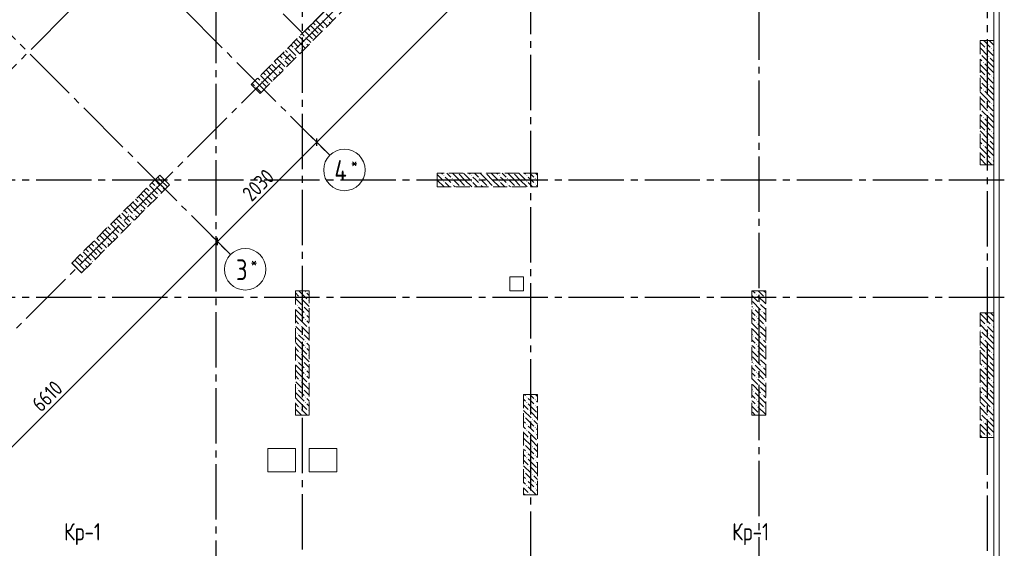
# Model space of a CAD drawing. Header units: millimetres. Extents: x 0 to 43617, y 0 to 59400.
# Tile 11 of 33: x 18988 to 33224, y 13706 to 21349. Entities that reach past the tile are written whole.
import ezdxf

# ---------------------------------------------------------------- set-up
doc = ezdxf.new("R2010")
doc.units = ezdxf.units.MM
doc.linetypes.add('______2', pattern=[270, 200, -70])
doc.linetypes.add('______5', pattern=[1100, 800, -100, 100, -100])
for name, color, linetype, lineweight in [('Standard', 7, 'Continuous', 25), ('ЖБ Пилон', 180, 'Continuous', 25), ('Оси', 40, '______5', 18)]:
    doc.layers.add(name, color=color, linetype=linetype, lineweight=lineweight)
doc.layers.add('ЖБ Перекрытие верхний уровень', color=7, linetype='Continuous', lineweight=25, true_color=0xe0e0ff)
doc.layers.add('ЖБ Стена верхний уровень', color=7, linetype='Continuous', lineweight=25, true_color=0x006e00)
doc.styles.add('GOST 2.304-81', font='txt')
doc.styles.add('ISOCPEUR', font='txt')

msp = doc.modelspace()

# ---------------------------------------------------------------- hatches: boundary and pattern name
at = {"layer": 'ЖБ Пилон', "linetype": 'Continuous', "lineweight": 18, "transparency": 33554687}
for points in [[(32954, 20933), (32961, 20940), (32967, 20933), (32961, 20927)], [(33034, 20933), (33041, 20940), (33047, 20933), (33041, 20927)], [(32874, 20853), (32881, 20860), (32887, 20853), (32881, 20847)], [(32994, 20813), (33001, 20820), (33007, 20813), (33001, 20807)], [(32914, 20733), (32921, 20740), (32927, 20733), (32921, 20727)], [(32954, 20533), (32961, 20540), (32967, 20533), (32961, 20527)], [(33034, 20533), (33041, 20540), (33047, 20533), (33041, 20527)], [(32874, 20453), (32881, 20460), (32887, 20453), (32881, 20447)], [(32994, 20413), (33001, 20420), (33007, 20413), (33001, 20407)], [(32914, 20333), (32921, 20340), (32927, 20333), (32921, 20327)], [(32954, 20133), (32961, 20140), (32967, 20133), (32961, 20127)], [(33034, 20133), (33041, 20140), (33047, 20133), (33041, 20127)], [(32874, 20053), (32881, 20060), (32887, 20053), (32881, 20047)], [(32914, 19933), (32921, 19940), (32927, 19933), (32921, 19927)], [(32994, 20013), (33001, 20020), (33007, 20013), (33001, 20007)], [(32874, 19653), (32881, 19660), (32887, 19653), (32881, 19647)], [(32954, 19733), (32961, 19740), (32967, 19733), (32961, 19727)], [(33034, 19733), (33041, 19740), (33047, 19733), (33041, 19727)], [(32914, 19533), (32921, 19540), (32927, 19533), (32921, 19527)], [(32994, 19613), (33001, 19620), (33007, 19613), (33001, 19607)], [(32874, 19253), (32881, 19260), (32887, 19253), (32884, 19250), (32878, 19250)], [(32954, 19333), (32961, 19340), (32967, 19333), (32961, 19327)], [(33034, 19333), (33041, 19340), (33047, 19333), (33041, 19327)], [(25114, 19093), (25121, 19100), (25127, 19093), (25121, 19087)], [(25324, 19130), (25321, 19127), (25318, 19130)], [(25514, 19093), (25521, 19100), (25527, 19093), (25521, 19087)], [(25724, 19130), (25721, 19127), (25718, 19130)], [(25914, 19093), (25921, 19100), (25927, 19093), (25921, 19087)], [(26124, 19130), (26121, 19127), (26118, 19130)], [(26314, 19093), (26321, 19100), (26327, 19093), (26321, 19087)], [(20954, 18933), (20961, 18940), (20967, 18933), (20961, 18927)], [(21034, 18933), (21041, 18940), (21047, 18933), (21041, 18927)], [(25034, 18933), (25041, 18940), (25047, 18933), (25044, 18930), (25038, 18930)], [(25114, 19013), (25121, 19020), (25127, 19013), (25121, 19007)], [(25234, 19053), (25241, 19060), (25247, 19053), (25241, 19047)], [(25234, 18973), (25241, 18980), (25247, 18973), (25241, 18967)], [(25354, 18933), (25361, 18940), (25367, 18933), (25364, 18930), (25358, 18930)], [(25434, 18933), (25441, 18940), (25447, 18933), (25444, 18930), (25438, 18930)], [(25514, 19013), (25521, 19020), (25527, 19013), (25521, 19007)], [(25634, 19053), (25641, 19060), (25647, 19053), (25641, 19047)], [(25634, 18973), (25641, 18980), (25647, 18973), (25641, 18967)], [(25754, 18933), (25761, 18940), (25767, 18933), (25764, 18930), (25758, 18930)], [(25834, 18933), (25841, 18940), (25847, 18933), (25844, 18930), (25838, 18930)], [(25914, 19013), (25921, 19020), (25927, 19013), (25921, 19007)], [(26034, 19053), (26041, 19060), (26047, 19053), (26041, 19047)], [(26034, 18973), (26041, 18980), (26047, 18973), (26041, 18967)], [(26154, 18933), (26161, 18940), (26167, 18933), (26164, 18930), (26158, 18930)], [(26234, 18933), (26241, 18940), (26247, 18933), (26244, 18930), (26238, 18930)], [(26314, 19013), (26321, 19020), (26327, 19013), (26321, 19007)], [(26434, 19053), (26441, 19060), (26447, 19053), (26441, 19047)], [(26434, 18973), (26441, 18980), (26447, 18973), (26441, 18967)], [(20874, 18853), (20881, 18860), (20887, 18853), (20881, 18847)], [(20994, 18813), (21001, 18820), (21007, 18813), (21001, 18807)], [(20714, 18693), (20721, 18700), (20727, 18693), (20721, 18687)], [(20794, 18773), (20801, 18780), (20807, 18773), (20801, 18767)], [(20834, 18653), (20841, 18660), (20847, 18653), (20841, 18647)], [(20914, 18733), (20921, 18740), (20927, 18733), (20921, 18727)], [(20554, 18533), (20561, 18540), (20567, 18533), (20561, 18527)], [(20634, 18533), (20641, 18540), (20647, 18533), (20641, 18527)], [(20714, 18613), (20721, 18620), (20727, 18613), (20721, 18607)], [(20394, 18373), (20401, 18380), (20407, 18373), (20401, 18367)], [(20474, 18453), (20481, 18460), (20487, 18453), (20481, 18447)], [(20594, 18413), (20601, 18420), (20607, 18413), (20601, 18407)], [(20314, 18293), (20321, 18300), (20327, 18293), (20321, 18287)], [(20434, 18253), (20441, 18260), (20447, 18253), (20441, 18247)], [(20514, 18333), (20521, 18340), (20527, 18333), (20521, 18327)], [(20154, 18133), (20161, 18140), (20167, 18133), (20161, 18127)], [(20234, 18133), (20241, 18140), (20247, 18133), (20241, 18127)], [(20314, 18213), (20321, 18220), (20327, 18213), (20321, 18207)], [(19994, 17973), (20001, 17980), (20007, 17973), (20001, 17967)], [(20074, 18053), (20081, 18060), (20087, 18053), (20081, 18047)], [(20114, 17933), (20121, 17940), (20127, 17933), (20121, 17927)], [(20194, 18013), (20201, 18020), (20207, 18013), (20201, 18007)], [(19914, 17893), (19921, 17900), (19927, 17893), (19921, 17887)], [(19914, 17813), (19921, 17820), (19927, 17813), (19921, 17807)], [(20034, 17853), (20041, 17860), (20047, 17853), (20041, 17847)], [(19836, 17734), (19841, 17740), (19847, 17733), (19842, 17728)], [(23114, 17413), (23121, 17420), (23127, 17413), (23121, 17407)], [(29634, 17373), (29641, 17380), (29647, 17373), (29641, 17367)], [(23034, 17333), (23041, 17340), (23047, 17333), (23041, 17327)], [(23154, 17293), (23161, 17300), (23167, 17293), (23161, 17287)], [(29674, 17253), (29681, 17260), (29687, 17253), (29681, 17247)], [(29754, 17333), (29761, 17340), (29767, 17333), (29761, 17327)], [(22994, 17213), (23001, 17220), (23007, 17213), (23001, 17207)], [(23074, 17213), (23081, 17220), (23087, 17213), (23081, 17207)], [(23114, 17093), (23121, 17100), (23127, 17093), (23121, 17087)], [(29594, 17173), (29601, 17180), (29607, 17173), (29601, 17167)], [(29714, 17133), (29721, 17140), (29727, 17133), (29721, 17127)], [(23114, 17013), (23121, 17020), (23127, 17013), (23121, 17007)], [(29634, 17053), (29641, 17060), (29647, 17053), (29641, 17047)], [(29634, 16973), (29641, 16980), (29647, 16973), (29641, 16967)], [(22994, 16813), (23001, 16820), (23007, 16813), (23001, 16807)], [(23034, 16933), (23041, 16940), (23047, 16933), (23041, 16927)], [(23074, 16813), (23081, 16820), (23087, 16813), (23081, 16807)], [(23154, 16893), (23161, 16900), (23167, 16893), (23161, 16887)], [(29674, 16853), (29681, 16860), (29687, 16853), (29681, 16847)], [(29754, 16933), (29761, 16940), (29767, 16933), (29761, 16927)], [(32874, 16853), (32881, 16860), (32887, 16853), (32881, 16847)], [(32954, 16933), (32961, 16940), (32967, 16933), (32961, 16927)], [(32994, 16813), (33001, 16820), (33007, 16813), (33001, 16807)], [(33034, 16933), (33041, 16940), (33047, 16933), (33041, 16927)], [(23114, 16693), (23121, 16700), (23127, 16693), (23121, 16687)], [(29594, 16773), (29601, 16780), (29607, 16773), (29601, 16767)], [(29634, 16653), (29641, 16660), (29647, 16653), (29641, 16647)], [(29714, 16733), (29721, 16740), (29727, 16733), (29721, 16727)], [(32914, 16733), (32921, 16740), (32927, 16733), (32921, 16727)], [(23034, 16533), (23041, 16540), (23047, 16533), (23041, 16527)], [(23114, 16613), (23121, 16620), (23127, 16613), (23121, 16607)], [(29634, 16573), (29641, 16580), (29647, 16573), (29641, 16567)], [(29754, 16533), (29761, 16540), (29767, 16533), (29761, 16527)], [(32954, 16533), (32961, 16540), (32967, 16533), (32961, 16527)], [(33034, 16533), (33041, 16540), (33047, 16533), (33041, 16527)], [(22994, 16413), (23001, 16420), (23007, 16413), (23001, 16407)], [(23074, 16413), (23081, 16420), (23087, 16413), (23081, 16407)], [(23154, 16493), (23161, 16500), (23167, 16493), (23161, 16487)], [(29594, 16373), (29601, 16380), (29607, 16373), (29601, 16367)], [(29674, 16453), (29681, 16460), (29687, 16453), (29681, 16447)], [(32874, 16453), (32881, 16460), (32887, 16453), (32881, 16447)], [(32994, 16413), (33001, 16420), (33007, 16413), (33001, 16407)], [(23114, 16293), (23121, 16300), (23127, 16293), (23121, 16287)], [(29634, 16253), (29641, 16260), (29647, 16253), (29641, 16247)], [(29714, 16333), (29721, 16340), (29727, 16333), (29721, 16327)], [(32914, 16333), (32921, 16340), (32927, 16333), (32921, 16327)], [(23034, 16133), (23041, 16140), (23047, 16133), (23041, 16127)], [(23114, 16213), (23121, 16220), (23127, 16213), (23121, 16207)], [(23154, 16093), (23161, 16100), (23167, 16093), (23161, 16087)], [(29634, 16173), (29641, 16180), (29647, 16173), (29641, 16167)], [(29754, 16133), (29761, 16140), (29767, 16133), (29761, 16127)], [(32954, 16133), (32961, 16140), (32967, 16133), (32961, 16127)], [(33034, 16133), (33041, 16140), (33047, 16133), (33041, 16127)], [(22994, 16013), (23001, 16020), (23007, 16013), (23001, 16007)], [(23074, 16013), (23081, 16020), (23087, 16013), (23081, 16007)], [(29594, 15973), (29601, 15980), (29607, 15973), (29601, 15967)], [(29674, 16053), (29681, 16060), (29687, 16053), (29681, 16047)], [(32874, 16053), (32881, 16060), (32887, 16053), (32881, 16047)], [(32994, 16013), (33001, 16020), (33007, 16013), (33001, 16007)], [(23114, 15893), (23121, 15900), (23127, 15893), (23121, 15887)], [(23114, 15813), (23121, 15820), (23127, 15813), (23121, 15807)], [(26314, 15893), (26321, 15900), (26327, 15893), (26321, 15887)], [(26314, 15813), (26321, 15820), (26327, 15813), (26321, 15807)], [(26434, 15853), (26441, 15860), (26447, 15853), (26441, 15847)], [(29634, 15853), (29641, 15860), (29647, 15853), (29641, 15847)], [(29714, 15933), (29721, 15940), (29727, 15933), (29721, 15927)], [(32914, 15933), (32921, 15940), (32927, 15933), (32921, 15927)], [(23034, 15733), (23041, 15740), (23047, 15733), (23041, 15727)], [(23154, 15693), (23161, 15700), (23167, 15693), (23161, 15687)], [(26354, 15693), (26361, 15700), (26367, 15693), (26361, 15687)], [(26434, 15773), (26441, 15780), (26447, 15773), (26441, 15767)], [(29634, 15773), (29641, 15780), (29647, 15773), (29641, 15767)], [(29754, 15733), (29761, 15740), (29767, 15733), (29761, 15727)], [(32954, 15733), (32961, 15740), (32967, 15733), (32961, 15727)], [(33034, 15733), (33041, 15740), (33047, 15733), (33041, 15727)], [(26274, 15613), (26281, 15620), (26287, 15613), (26281, 15607)], [(26394, 15573), (26401, 15580), (26407, 15573), (26401, 15567)], [(29674, 15653), (29681, 15660), (29687, 15653), (29681, 15647)], [(32874, 15653), (32881, 15660), (32887, 15653), (32881, 15647)], [(32914, 15533), (32921, 15540), (32927, 15533), (32921, 15527)], [(32994, 15613), (33001, 15620), (33007, 15613), (33001, 15607)], [(26314, 15493), (26321, 15500), (26327, 15493), (26321, 15487)], [(26314, 15413), (26321, 15420), (26327, 15413), (26321, 15407)], [(26434, 15453), (26441, 15460), (26447, 15453), (26441, 15447)], [(26434, 15373), (26441, 15380), (26447, 15373), (26441, 15367)], [(26354, 15293), (26361, 15300), (26367, 15293), (26361, 15287)], [(32954, 15333), (32961, 15340), (32967, 15333), (32961, 15327)], [(33034, 15333), (33041, 15340), (33047, 15333), (33041, 15327)], [(26274, 15213), (26281, 15220), (26287, 15213), (26281, 15207)], [(26314, 15093), (26321, 15100), (26327, 15093), (26321, 15087)], [(26394, 15173), (26401, 15180), (26407, 15173), (26401, 15167)], [(26314, 15013), (26321, 15020), (26327, 15013), (26321, 15007)], [(26434, 15053), (26441, 15060), (26447, 15053), (26441, 15047)], [(26434, 14973), (26441, 14980), (26447, 14973), (26441, 14967)], [(26274, 14813), (26281, 14820), (26287, 14813), (26281, 14807)], [(26354, 14893), (26361, 14900), (26367, 14893), (26361, 14887)], [(26314, 14693), (26321, 14700), (26327, 14693), (26321, 14687)], [(26394, 14773), (26401, 14780), (26407, 14773), (26401, 14767)], [(26314, 14613), (26321, 14620), (26327, 14613), (26321, 14607)], [(26434, 14653), (26441, 14660), (26447, 14653), (26441, 14647)], [(26434, 14573), (26441, 14580), (26447, 14573), (26441, 14567)], [(26354, 14493), (26361, 14500), (26367, 14493), (26361, 14487)]]:
    msp.add_hatch(color=7, dxfattribs=at).paths.add_polyline_path(points, flags=16)
at = {"layer": 'ЖБ Стена верхний уровень', "linetype": 'Continuous', "lineweight": 18, "transparency": 33554687}
for points in [[(23274, 21253), (23281, 21260), (23287, 21253), (23281, 21247)], [(23354, 21333), (23361, 21340), (23367, 21333), (23361, 21327)], [(23434, 21333), (23441, 21340), (23447, 21333), (23441, 21327)], [(23114, 21093), (23121, 21100), (23127, 21093), (23121, 21087)], [(23194, 21173), (23201, 21180), (23207, 21173), (23201, 21167)], [(22954, 20933), (22961, 20940), (22967, 20933), (22961, 20927)], [(23034, 20933), (23041, 20940), (23047, 20933), (23041, 20927)], [(23114, 21013), (23121, 21020), (23127, 21013), (23121, 21007)], [(22874, 20853), (22881, 20860), (22887, 20853), (22881, 20847)], [(22714, 20693), (22721, 20700), (22727, 20693), (22721, 20687)], [(22794, 20773), (22801, 20780), (22807, 20773), (22801, 20767)], [(22554, 20533), (22561, 20540), (22567, 20533), (22561, 20527)], [(22634, 20533), (22641, 20540), (22647, 20533), (22641, 20527)], [(22714, 20613), (22721, 20620), (22727, 20613), (22721, 20607)], [(22394, 20373), (22401, 20380), (22407, 20373), (22401, 20367)], [(22474, 20453), (22481, 20460), (22487, 20453), (22481, 20447)]]:
    msp.add_hatch(color=7, dxfattribs=at).paths.add_polyline_path(points, flags=16)

# ---------------------------------------------------------------- linework, layer by layer
at = {"layer": 'Standard', "color": 7, "linetype": 'Continuous', "lineweight": 13, "transparency": 33554687}
for p, q in [((23282, 19577), (28981, 25276)), ((21846, 18142), (23282, 19577)), ((17173, 13468), (21846, 18142))]:
    msp.add_line(p, q, dxfattribs=at)
at = {"layer": 'Standard', "color": 251, "linetype": 'Continuous', "lineweight": -3, "true_color": 0x656565, "transparency": 33554687}
for p, q in [((23282, 19577), (23194, 19665)), ((23282, 19577), (23370, 19489)), ((23282, 19577), (23400, 19458)), ((21846, 18142), (21758, 18230)), ((21846, 18142), (21935, 18053)), ((21846, 18142), (21965, 18023))]:
    msp.add_line(p, q, dxfattribs=at)
at = {"layer": 'Standard', "color": 7, "linetype": 'Continuous', "lineweight": 25, "transparency": 33554687}
for p, q in [((23282, 19524), (23282, 19630)), ((21846, 18089), (21846, 18195))]:
    msp.add_line(p, q, dxfattribs=at)
at = {"layer": 'Standard', "color": 254, "linetype": 'Continuous', "lineweight": 13, "true_color": 0xc4c4ff, "transparency": 33554687}
msp.add_lwpolyline([(7324, 10030), (33149, 10030), (33149, 57295), (7324, 57295), (7324, 10030)], dxfattribs=at)
at = {"layer": 'ЖБ Перекрытие верхний уровень', "color": 7, "linetype": 'Continuous', "lineweight": 18, "transparency": 33554687}
for p, q in [((33074, 10100), (33074, 25060)), ((23078, 21153), (23573, 21647)), ((22795, 21435), (23078, 21153)), ((26274, 17630), (26074, 17630)), ((26074, 17630), (26074, 17430)), ((26274, 17430), (26274, 17630)), ((26074, 17430), (26274, 17430)), ((22974, 15150), (22574, 15150)), ((22574, 15150), (22574, 14810)), ((22974, 14810), (22974, 15150)), ((23574, 15150), (23174, 15150)), ((23174, 15150), (23174, 14810)), ((23574, 14810), (23574, 15150)), ((22574, 14810), (22974, 14810)), ((23174, 14810), (23574, 14810))]:
    msp.add_line(p, q, dxfattribs=at)
at = {"layer": 'ЖБ Пилон', "color": 253, "linetype": '______2', "lineweight": 13, "true_color": 0xa0a0a0, "transparency": 33554687}
for p, q in [((32874, 21050), (32874, 19250)), ((33074, 21050), (32874, 21050)), ((33074, 19250), (33074, 21050)), ((32874, 19250), (33074, 19250)), ((21013, 19102), (19740, 17829)), ((21155, 18961), (21013, 19102)), ((26474, 19130), (25024, 19130)), ((25024, 19130), (25024, 18930)), ((26474, 18930), (26474, 19130)), ((19882, 17688), (21155, 18961)), ((25024, 18930), (26474, 18930)), ((19740, 17829), (19882, 17688)), ((22974, 17430), (22974, 15630)), ((23174, 17430), (22974, 17430)), ((23174, 15630), (23174, 17430)), ((29574, 17430), (29574, 15630)), ((29774, 17430), (29574, 17430)), ((29774, 15630), (29774, 17430)), ((32874, 17110), (32874, 15310)), ((33074, 17110), (32874, 17110)), ((33074, 15310), (33074, 17110)), ((26274, 15930), (26274, 14480)), ((26474, 15930), (26274, 15930)), ((26474, 14480), (26474, 15930)), ((22974, 15630), (23174, 15630)), ((29574, 15630), (29774, 15630)), ((32874, 15310), (33074, 15310)), ((26274, 14480), (26474, 14480))]:
    msp.add_line(p, q, dxfattribs=at)
at = {"layer": 'ЖБ Пилон', "color": 9, "linetype": 'Continuous', "lineweight": 18, "true_color": 0xc7c7c7, "transparency": 33554687}
for p, q in [((32874, 21020), (32941, 20953)), ((32874, 20940), (32981, 20833)), ((32941, 21033), (32924, 21050)), ((32941, 21033), (33021, 20953)), ((33004, 21050), (33021, 21033)), ((33021, 21033), (33074, 20980)), ((33021, 20713), (32901, 20833)), ((33021, 20873), (32981, 20913)), ((33061, 20833), (33021, 20873)), ((33021, 20793), (33074, 20740)), ((33061, 20913), (33074, 20900)), ((32874, 20780), (32901, 20753)), ((32941, 20633), (32874, 20700)), ((32941, 20713), (33021, 20633)), ((33021, 20713), (33074, 20660)), ((32874, 20620), (32941, 20553)), ((32874, 20540), (32981, 20433)), ((32941, 20633), (33021, 20553)), ((33021, 20473), (32981, 20513)), ((33021, 20633), (33074, 20580)), ((33061, 20513), (33074, 20500)), ((32874, 20380), (32901, 20353)), ((33021, 20313), (32901, 20433)), ((33061, 20433), (33021, 20473)), ((33021, 20393), (33074, 20340)), ((32941, 20233), (32874, 20300)), ((32874, 20220), (32941, 20153)), ((32941, 20313), (33021, 20233)), ((32941, 20233), (33021, 20153)), ((33021, 20313), (33074, 20260)), ((33021, 20233), (33074, 20180)), ((32874, 20140), (32981, 20033)), ((33021, 20073), (32981, 20113)), ((33061, 20113), (33074, 20100)), ((32874, 19980), (32901, 19953)), ((33021, 19913), (32901, 20033)), ((33061, 20033), (33021, 20073)), ((33021, 19993), (33074, 19940)), ((32941, 19833), (32874, 19900)), ((32874, 19820), (32941, 19753)), ((32941, 19913), (33021, 19833)), ((32941, 19833), (33021, 19753)), ((33021, 19913), (33074, 19860)), ((33021, 19833), (33074, 19780)), ((32874, 19740), (32981, 19633)), ((33021, 19673), (32981, 19713)), ((33061, 19633), (33021, 19673)), ((33061, 19713), (33074, 19700)), ((32874, 19580), (32901, 19553)), ((33021, 19513), (32901, 19633)), ((32941, 19513), (33021, 19433)), ((33021, 19593), (33074, 19540)), ((33021, 19513), (33074, 19460)), ((32941, 19433), (32874, 19500)), ((32874, 19420), (32941, 19353)), ((32941, 19433), (33021, 19353)), ((33021, 19433), (33074, 19380)), ((32874, 19340), (32964, 19250)), ((33021, 19273), (32981, 19313)), ((33044, 19250), (33021, 19273)), ((33061, 19313), (33074, 19300)), ((25024, 19110), (25101, 19033)), ((25084, 19130), (25101, 19113)), ((25164, 19130), (25221, 19073)), ((25341, 19033), (25244, 19130)), ((25341, 19113), (25421, 19033)), ((25421, 19113), (25404, 19130)), ((25421, 19113), (25501, 19033)), ((25484, 19130), (25501, 19113)), ((25564, 19130), (25621, 19073)), ((25741, 19033), (25644, 19130)), ((25741, 19113), (25821, 19033)), ((25821, 19113), (25804, 19130)), ((25821, 19113), (25901, 19033)), ((25884, 19130), (25901, 19113)), ((25964, 19130), (26021, 19073)), ((26141, 19033), (26044, 19130)), ((26141, 19113), (26221, 19033)), ((26221, 19113), (26204, 19130)), ((26221, 19113), (26301, 19033)), ((26284, 19130), (26301, 19113)), ((26364, 19130), (26421, 19073)), ((26474, 19100), (26444, 19130)), ((20863, 18952), (20981, 18833)), ((20903, 18992), (20941, 18953)), ((20943, 19032), (21021, 18953)), ((20983, 19072), (21021, 19033)), ((21021, 19033), (21124, 18930)), ((25024, 19030), (25124, 18930)), ((25181, 19033), (25141, 19073)), ((25141, 18993), (25204, 18930)), ((25221, 18993), (25181, 19033)), ((25261, 19033), (25341, 18953)), ((25261, 18953), (25284, 18930)), ((25341, 19033), (25421, 18953)), ((25421, 19033), (25524, 18930)), ((25581, 19033), (25541, 19073)), ((25541, 18993), (25604, 18930)), ((25621, 18993), (25581, 19033)), ((25661, 19033), (25741, 18953)), ((25661, 18953), (25684, 18930)), ((25741, 19033), (25821, 18953)), ((25821, 19033), (25924, 18930)), ((25981, 19033), (25941, 19073)), ((25941, 18993), (26004, 18930)), ((26021, 18993), (25981, 19033)), ((26061, 19033), (26141, 18953)), ((26061, 18953), (26084, 18930)), ((26141, 19033), (26221, 18953)), ((26221, 19033), (26324, 18930)), ((26381, 19033), (26341, 19073)), ((26341, 18993), (26404, 18930)), ((26421, 18993), (26381, 19033)), ((26461, 19033), (26474, 19020)), ((26461, 18953), (26474, 18940)), ((20743, 18832), (20781, 18793)), ((20783, 18872), (20901, 18753)), ((20823, 18912), (20861, 18873)), ((20964, 18770), (20901, 18833)), ((21021, 18873), (20981, 18913)), ((21044, 18850), (21021, 18873)), ((21061, 18913), (21084, 18890)), ((20583, 18672), (20621, 18633)), ((20623, 18712), (20701, 18633)), ((20663, 18752), (20701, 18713)), ((20703, 18792), (20821, 18673)), ((20781, 18633), (20741, 18673)), ((20884, 18690), (20821, 18753)), ((20423, 18512), (20461, 18473)), ((20463, 18552), (20581, 18433)), ((20503, 18592), (20541, 18553)), ((20543, 18632), (20621, 18553)), ((20621, 18473), (20581, 18513)), ((20621, 18633), (20724, 18530)), ((20661, 18513), (20684, 18490)), ((20741, 18593), (20764, 18570)), ((20804, 18610), (20781, 18633)), ((20303, 18392), (20421, 18273)), ((20343, 18432), (20381, 18393)), ((20383, 18472), (20501, 18353)), ((20564, 18370), (20501, 18433)), ((20644, 18450), (20621, 18473)), ((20143, 18232), (20221, 18153)), ((20183, 18272), (20221, 18233)), ((20221, 18233), (20324, 18130)), ((20223, 18312), (20301, 18233)), ((20263, 18352), (20301, 18313)), ((20381, 18233), (20341, 18273)), ((20404, 18210), (20381, 18233)), ((20484, 18290), (20421, 18353)), ((20023, 18112), (20061, 18073)), ((20063, 18152), (20181, 18033)), ((20103, 18192), (20141, 18153)), ((20221, 18073), (20181, 18113)), ((20261, 18113), (20284, 18090)), ((20341, 18193), (20364, 18170)), ((19863, 17952), (19901, 17913)), ((19903, 17992), (20021, 17873)), ((19943, 18032), (19981, 17993)), ((19983, 18072), (20101, 17953)), ((20084, 17890), (20021, 17953)), ((20164, 17970), (20101, 18033)), ((20244, 18050), (20221, 18073)), ((19743, 17832), (19821, 17753)), ((19783, 17872), (19821, 17833)), ((19821, 17833), (19924, 17730)), ((19823, 17912), (19901, 17833)), ((19981, 17833), (19941, 17873)), ((20004, 17810), (19981, 17833)), ((19861, 17713), (19884, 17690)), ((19941, 17793), (19964, 17770)), ((22974, 17400), (23021, 17353)), ((23024, 17430), (23141, 17313)), ((23141, 17393), (23174, 17360)), ((29621, 17393), (29584, 17430)), ((29664, 17430), (29741, 17353)), ((29744, 17430), (29774, 17400)), ((22974, 17240), (22981, 17233)), ((23021, 17273), (22981, 17313)), ((23061, 17233), (23021, 17273)), ((23061, 17313), (23174, 17200)), ((29574, 17360), (29661, 17273)), ((29581, 17273), (29701, 17153)), ((29661, 17353), (29774, 17240)), ((29774, 17160), (29701, 17233)), ((23021, 17113), (22974, 17160)), ((23021, 17193), (23101, 17113)), ((23021, 17113), (23101, 17033)), ((23101, 17193), (23174, 17120)), ((29574, 17200), (29581, 17193)), ((29574, 17120), (29621, 17073)), ((29741, 17033), (29621, 17153)), ((29741, 17113), (29774, 17080)), ((32941, 17033), (32874, 17100)), ((32944, 17110), (33021, 17033)), ((33024, 17110), (33074, 17060)), ((22974, 17080), (23021, 17033)), ((22974, 17000), (23021, 16953)), ((23021, 17033), (23141, 16913)), ((23174, 17040), (23141, 17073)), ((23141, 16993), (23174, 16960)), ((29581, 17033), (29574, 17040)), ((29574, 16960), (29661, 16873)), ((29621, 16993), (29581, 17033)), ((29661, 17033), (29741, 16953)), ((29661, 16953), (29774, 16840)), ((29741, 17033), (29774, 17000)), ((32874, 17020), (32941, 16953)), ((32941, 17033), (33021, 16953)), ((33021, 17033), (33074, 16980)), ((22974, 16840), (22981, 16833)), ((23021, 16873), (22981, 16913)), ((23061, 16833), (23021, 16873)), ((23061, 16913), (23174, 16800)), ((29574, 16800), (29581, 16793)), ((29581, 16873), (29701, 16753)), ((29774, 16760), (29701, 16833)), ((32874, 16940), (32981, 16833)), ((33021, 16713), (32901, 16833)), ((33021, 16873), (32981, 16913)), ((33061, 16833), (33021, 16873)), ((33061, 16913), (33074, 16900)), ((23021, 16713), (22974, 16760)), ((22974, 16680), (23021, 16633)), ((23021, 16793), (23101, 16713)), ((23021, 16713), (23101, 16633)), ((23101, 16793), (23174, 16720)), ((23174, 16640), (23141, 16673)), ((29574, 16720), (29621, 16673)), ((29741, 16633), (29621, 16753)), ((29741, 16713), (29774, 16680)), ((32874, 16780), (32901, 16753)), ((32941, 16633), (32874, 16700)), ((32941, 16713), (33021, 16633)), ((33021, 16793), (33074, 16740)), ((33021, 16713), (33074, 16660)), ((22974, 16600), (23021, 16553)), ((23021, 16633), (23141, 16513)), ((23141, 16593), (23174, 16560)), ((29581, 16633), (29574, 16640)), ((29574, 16560), (29661, 16473)), ((29621, 16593), (29581, 16633)), ((29661, 16633), (29741, 16553)), ((29661, 16553), (29774, 16440)), ((29741, 16633), (29774, 16600)), ((32874, 16620), (32941, 16553)), ((32874, 16540), (32981, 16433)), ((32941, 16633), (33021, 16553)), ((33021, 16633), (33074, 16580)), ((22974, 16440), (22981, 16433)), ((23021, 16473), (22981, 16513)), ((23061, 16433), (23021, 16473)), ((23021, 16393), (23101, 16313)), ((23061, 16513), (23174, 16400)), ((23101, 16393), (23174, 16320)), ((29574, 16400), (29581, 16393)), ((29581, 16473), (29701, 16353)), ((29774, 16360), (29701, 16433)), ((32874, 16380), (32901, 16353)), ((33021, 16313), (32901, 16433)), ((33021, 16473), (32981, 16513)), ((33061, 16433), (33021, 16473)), ((33021, 16393), (33074, 16340)), ((33061, 16513), (33074, 16500)), ((23021, 16313), (22974, 16360)), ((22974, 16280), (23021, 16233)), ((23021, 16313), (23101, 16233)), ((23021, 16233), (23141, 16113)), ((23174, 16240), (23141, 16273)), ((29574, 16320), (29621, 16273)), ((29581, 16233), (29574, 16240)), ((29621, 16193), (29581, 16233)), ((29741, 16233), (29621, 16353)), ((29661, 16233), (29741, 16153)), ((29741, 16313), (29774, 16280)), ((29741, 16233), (29774, 16200)), ((32941, 16233), (32874, 16300)), ((32941, 16313), (33021, 16233)), ((32941, 16233), (33021, 16153)), ((33021, 16313), (33074, 16260)), ((33021, 16233), (33074, 16180)), ((22974, 16200), (23021, 16153)), ((23021, 16073), (22981, 16113)), ((23061, 16113), (23174, 16000)), ((23141, 16193), (23174, 16160)), ((29574, 16160), (29661, 16073)), ((29661, 16153), (29774, 16040)), ((32874, 16220), (32941, 16153)), ((32874, 16140), (32981, 16033)), ((33021, 16073), (32981, 16113)), ((33061, 16113), (33074, 16100)), ((22974, 16040), (22981, 16033)), ((23021, 15913), (22974, 15960)), ((23061, 16033), (23021, 16073)), ((23021, 15993), (23101, 15913)), ((23101, 15993), (23174, 15920)), ((29574, 16000), (29581, 15993)), ((29581, 16073), (29701, 15953)), ((29741, 15833), (29621, 15953)), ((29774, 15960), (29701, 16033)), ((32874, 15980), (32901, 15953)), ((33021, 15913), (32901, 16033)), ((33061, 16033), (33021, 16073)), ((33021, 15993), (33074, 15940)), ((22974, 15880), (23021, 15833)), ((23021, 15913), (23101, 15833)), ((23021, 15833), (23141, 15713)), ((23174, 15840), (23141, 15873)), ((26274, 15860), (26301, 15833)), ((26284, 15930), (26301, 15913)), ((26381, 15833), (26341, 15873)), ((26364, 15930), (26421, 15873)), ((26421, 15793), (26381, 15833)), ((26474, 15900), (26444, 15930)), ((26461, 15833), (26474, 15820)), ((29574, 15920), (29621, 15873)), ((29581, 15833), (29574, 15840)), ((29621, 15793), (29581, 15833)), ((29661, 15833), (29741, 15753)), ((29741, 15913), (29774, 15880)), ((29741, 15833), (29774, 15800)), ((32941, 15833), (32874, 15900)), ((32874, 15820), (32941, 15753)), ((32941, 15913), (33021, 15833)), ((32941, 15833), (33021, 15753)), ((33021, 15913), (33074, 15860)), ((33021, 15833), (33074, 15780)), ((22974, 15800), (23021, 15753)), ((23021, 15673), (22981, 15713)), ((23061, 15633), (23021, 15673)), ((23061, 15713), (23144, 15630)), ((23141, 15793), (23174, 15760)), ((26274, 15780), (26341, 15713)), ((26274, 15700), (26381, 15593)), ((26341, 15793), (26461, 15673)), ((26381, 15673), (26474, 15580)), ((26461, 15753), (26474, 15740)), ((29574, 15760), (29661, 15673)), ((29581, 15673), (29624, 15630)), ((29661, 15753), (29774, 15640)), ((32874, 15740), (32981, 15633)), ((33021, 15673), (32981, 15713)), ((33061, 15633), (33021, 15673)), ((33061, 15713), (33074, 15700)), ((22974, 15640), (22981, 15633)), ((26274, 15540), (26301, 15513)), ((26301, 15593), (26421, 15473)), ((26474, 15500), (26421, 15553)), ((29704, 15630), (29701, 15633)), ((32874, 15580), (32901, 15553)), ((33021, 15513), (32901, 15633)), ((33021, 15593), (33074, 15540)), ((26274, 15460), (26301, 15433)), ((26274, 15380), (26341, 15313)), ((26381, 15433), (26341, 15473)), ((26341, 15393), (26461, 15273)), ((26421, 15393), (26381, 15433)), ((26461, 15433), (26474, 15420)), ((32941, 15433), (32874, 15500)), ((32874, 15420), (32941, 15353)), ((32941, 15513), (33021, 15433)), ((32941, 15433), (33021, 15353)), ((33021, 15513), (33074, 15460)), ((33021, 15433), (33074, 15380)), ((26274, 15300), (26381, 15193)), ((26381, 15273), (26474, 15180)), ((26461, 15353), (26474, 15340)), ((32874, 15340), (32904, 15310)), ((32984, 15310), (32981, 15313)), ((33061, 15313), (33064, 15310)), ((26274, 15140), (26301, 15113)), ((26301, 15193), (26421, 15073)), ((26474, 15100), (26421, 15153)), ((26274, 15060), (26301, 15033)), ((26274, 14980), (26341, 14913)), ((26381, 15033), (26341, 15073)), ((26341, 14993), (26461, 14873)), ((26421, 14993), (26381, 15033)), ((26461, 15033), (26474, 15020)), ((26461, 14953), (26474, 14940)), ((26274, 14900), (26381, 14793)), ((26381, 14873), (26474, 14780)), ((26274, 14740), (26301, 14713)), ((26301, 14793), (26421, 14673)), ((26381, 14633), (26341, 14673)), ((26474, 14700), (26421, 14753)), ((26274, 14660), (26301, 14633)), ((26274, 14580), (26341, 14513)), ((26341, 14593), (26454, 14480)), ((26421, 14593), (26381, 14633)), ((26461, 14633), (26474, 14620)), ((26461, 14553), (26474, 14540)), ((26274, 14500), (26294, 14480))]:
    msp.add_line(p, q, dxfattribs=at)
at = {"layer": 'ЖБ Стена верхний уровень', "color": 251, "linetype": '______2', "lineweight": 13, "true_color": 0x656565, "transparency": 33554687}
for p, q in [((22463, 20283), (28219, 26039)), ((23573, 21648), (22335, 20410)), ((22335, 20410), (22463, 20283))]:
    msp.add_line(p, q, dxfattribs=at)
at = {"layer": 'ЖБ Стена верхний уровень', "color": 9, "linetype": 'Continuous', "lineweight": 18, "true_color": 0xc7c7c7, "transparency": 33554687}
for p, q in [((23421, 21433), (23517, 21337)), ((23150, 21224), (23181, 21193)), ((23190, 21264), (23301, 21153)), ((23230, 21304), (23261, 21273)), ((23270, 21344), (23381, 21233)), ((23357, 21177), (23301, 21233)), ((23421, 21273), (23381, 21313)), ((23437, 21257), (23421, 21273)), ((23461, 21313), (23477, 21297)), ((23030, 21104), (23101, 21033)), ((23070, 21144), (23101, 21113)), ((23110, 21184), (23221, 21073)), ((23181, 21033), (23141, 21073)), ((23277, 21097), (23221, 21153)), ((22870, 20944), (22981, 20833)), ((22910, 20984), (22941, 20953)), ((22950, 21024), (23021, 20953)), ((22990, 21064), (23021, 21033)), ((23021, 21033), (23117, 20937)), ((23141, 20993), (23157, 20977)), ((23197, 21017), (23181, 21033)), ((22750, 20824), (22781, 20793)), ((22790, 20864), (22901, 20753)), ((22830, 20904), (22861, 20873)), ((22957, 20777), (22901, 20833)), ((23021, 20873), (22981, 20913)), ((23037, 20857), (23021, 20873)), ((23061, 20913), (23077, 20897)), ((22590, 20664), (22621, 20633)), ((22630, 20704), (22701, 20633)), ((22670, 20744), (22701, 20713)), ((22710, 20784), (22821, 20673)), ((22781, 20633), (22741, 20673)), ((22877, 20697), (22821, 20753)), ((22430, 20504), (22461, 20473)), ((22470, 20544), (22581, 20433)), ((22510, 20584), (22541, 20553)), ((22550, 20624), (22621, 20553)), ((22621, 20473), (22581, 20513)), ((22621, 20633), (22717, 20537)), ((22661, 20513), (22677, 20497)), ((22741, 20593), (22757, 20577)), ((22797, 20617), (22781, 20633)), ((22350, 20424), (22381, 20393)), ((22390, 20464), (22501, 20353)), ((22557, 20377), (22501, 20433)), ((22637, 20457), (22621, 20473)), ((22477, 20297), (22421, 20353))]:
    msp.add_line(p, q, dxfattribs=at)
at = {"layer": 'Оси', "color": 8, "linetype": '______5', "lineweight": -3, "transparency": 33554687}
for p, q in [((21824, 57820), (21824, 7100)), ((26374, 51640), (26374, 7100)), ((23074, 50790), (23074, 7100)), ((12153, 13919), (31163, 32929)), ((14416, 12363), (33072, 31020)), ((23471, 19388), (16584, 26275)), ((29674, 25969), (29674, 7100)), ((32974, 25469), (32974, 7100)), ((22036, 17952), (15820, 24169)), ((33224, 19030), (4600, 19030)), ((33224, 17330), (4600, 17330))]:
    msp.add_line(p, q, dxfattribs=at)
at = {"layer": 'Оси', "color": 7, "linetype": 'Continuous', "lineweight": 13, "transparency": 33554687}
for centre in [(23683, 19176), (22248, 17740)]:
    msp.add_circle(centre, 300, dxfattribs=at)

# ---------------------------------------------------------------- texts
at = {"layer": 'Standard', "color": 7, "linetype": 'Continuous', "lineweight": 25, "transparency": 33554687, "char_height": 220, "attachment_point": 7, "rotation": 45, "style": 'GOST 2.304-81'}
for s, insert, width in [('2030', (22341, 18707), 657.06), ('6610', (19297, 15663), 625.74)]:
    msp.add_mtext(s, dxfattribs=dict(at, insert=insert, width=width))
at = {"layer": 'Standard', "color": 7, "linetype": 'Continuous', "lineweight": 25, "transparency": 33554687, "char_height": 250, "width": 675.67, "attachment_point": 7, "style": 'GOST 2.304-81'}
for insert in [(19629, 13752), (29289, 13752)]:
    msp.add_mtext('Кр-1', dxfattribs=dict(at, insert=insert))
at = {"layer": 'Оси', "color": 7, "linetype": 'Continuous', "lineweight": 25, "transparency": 33554687, "attachment_point": 7, "style": 'ISOCPEUR'}
for s, insert, char_height, width in [('\\W0.80;*', (23777, 19193), 180, 215.89), ('\\W0.80;4', (23537, 19018), 300, 359.83), ('\\W0.80;*', (22326, 17758), 180, 215.91), ('\\W0.78;3', (22116, 17583), 300, 326.41)]:
    msp.add_mtext(s, dxfattribs=dict(at, insert=insert, char_height=char_height, width=width))

doc.saveas('drawing.dxf')
